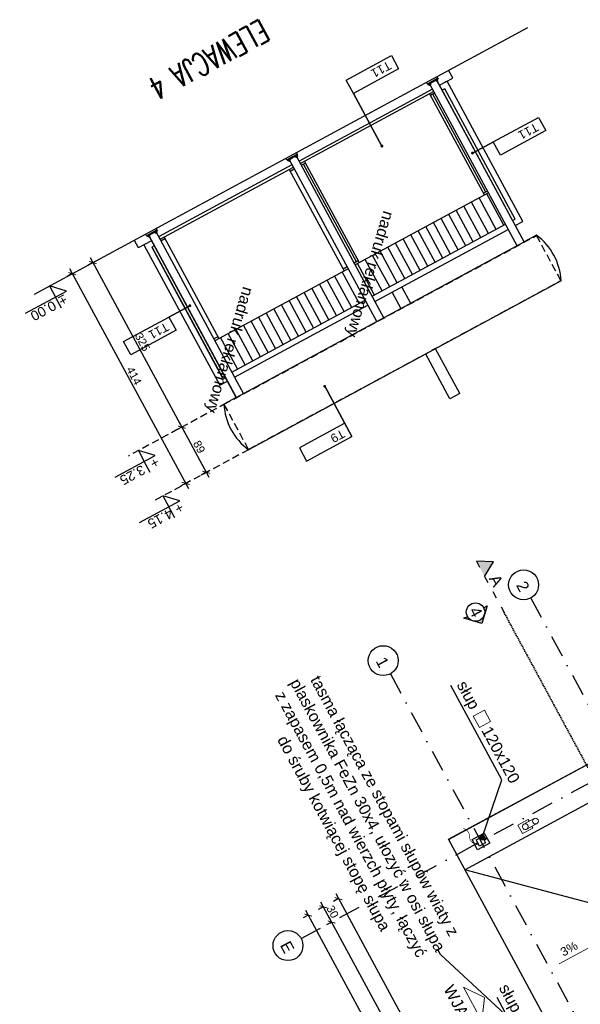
# Model space of a CAD drawing. Header units: millimetres. Extents: x -667476 to -405070, y -32043 to 330643.
# Tile 46 of 55: x -608097 to -598367, y 252524 to 269626. Entities that reach past the tile are written whole.
import ezdxf
from ezdxf.enums import TextEntityAlignment as Align

# ---------------------------------------------------------------- set-up
doc = ezdxf.new("R2010")
doc.units = ezdxf.units.MM
doc.header["$LTSCALE"] = 10
for name, pattern in [('ACAD_ISO03W100', [30, 12, -18]), ('DASHDOT', [25.4, 12.7, -6.35, 0, -6.35]), ('DASHED', [19.05, 12.7, -6.35]), ('DOT2', [3.175, 0, -3.175])]:
    doc.linetypes.add(name, pattern=pattern)
for name, color, linetype in [('01 - grunt', 3, 'Continuous'), ('01 - konstukcja', 7, 'Continuous'), ('02-element ponizej', 250, 'Continuous'), ('02-element powyzej', 250, 'DASHED'), ('02-elementy wyposazenia', 250, 'Continuous'), ('03 - instalacje', 2, 'Continuous'), ('05 - grafika', 251, 'Continuous'), ('05 - osie', 1, 'DASHDOT'), ('05 - przekroj', 3, 'Continuous'), ('05 - tekst', 1, 'Continuous'), ('05 - tekst 01', 1, 'Continuous'), ('05-grafika', 251, 'Continuous'), ('05-osie', 1, 'DASHDOT'), ('05-przekroj', 3, 'Continuous'), ('05-tekst', 1, 'Continuous'), ('05-wymiary', 3, 'Continuous'), ('05-wymiary PB', 3, 'Continuous'), ('06-elewacja cienka', 250, 'Continuous'), ('06-elewacja gruba', 7, 'Continuous'), ('100_rzut', 3, 'Continuous')]:
    doc.layers.add(name, color=color, linetype=linetype)
doc.layers.add('06-elewacje stal', color=7, linetype='Continuous', true_color=0xbdbdbd)
doc.layers.get('100_rzut').off()
doc.styles.add('1-100', font='arial.ttf', dxfattribs={"height": 200})
doc.styles.add('1-50', font='arial.ttf', dxfattribs={"height": 100})
doc.styles.add('50', font='romans.shx', dxfattribs={"width": 0.7})
doc.styles.get("Standard").update_dxf_attribs({"font": 'arial.ttf'})
doc.dimstyles.new('1-100', dxfattribs={"dimtxt": 140, "dimasz": 100, "dimexe": 100, "dimexo": 300, "dimgap": 30, "dimtad": 1, "dimdec": 0, "dimlfac": 0.1, "dimtxsty": 'Standard', "dimblk": 'ARCHTICK', "dimcen": 0.09, "dimdle": 100, "dimclre": 252, "dimadec": 0, "dimazin": 0, "dimtfac": 1, "dimtdec": 0, "dimtmove": 0, "dimatfit": 3, "dimfxl": 1, "dimfxlon": 1, "dimarcsym": 0})
doc.dimstyles.new('1-50', dxfattribs={"dimtxt": 100, "dimasz": 50, "dimexe": 100, "dimexo": 75, "dimgap": 30, "dimtad": 1, "dimdec": 0, "dimlfac": 0.1, "dimtxsty": 'Standard', "dimblk": 'ARCHTICK', "dimcen": 250, "dimdle": 30, "dimclre": 252, "dimadec": 0, "dimazin": 0, "dimtfac": 1, "dimtdec": 0, "dimtmove": 0, "dimatfit": 3, "dimfxl": 50, "dimfxlon": 1, "dimarcsym": 0})

# ---------------------------------------------------------------- blocks, each defined once
blk = doc.blocks.new('_ArchTick')
at = {"color": 0, "linetype": 'ByBlock', "const_width": 0.15}
blk.add_lwpolyline([(-0.5, -0.5), (0.5, 0.5)], dxfattribs=at)
blk = doc.blocks.new('*D847')
at = {"layer": '05-wymiary', "color": 0, "lineweight": -2, "transparency": 16777216}
blk.add_line((-606876, 265495), (-605235, 262460), dxfattribs=at)
at = {"layer": '05-wymiary', "color": 252, "lineweight": -2, "transparency": 16777216}
for p, q in [((-606827, 265408), (-606916, 265360)), ((-605282, 262548), (-605371, 262500))]:
    blk.add_line(p, q, dxfattribs=at)
at = {"layer": 'Defpoints', "color": 0, "transparency": 16777216}
for p in [(-606017, 265846), (-604513, 262964), (-605283, 262548)]:
    blk.add_point(p, dxfattribs=at)
at = {"layer": '05-wymiary', "color": 0, "lineweight": -2, "transparency": 16777216, "xscale": 100, "yscale": 100, "zscale": 100}
for p, rotation in [((-606828, 265407), 118.3889074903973), ((-605283, 262548), 298.3889074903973)]:
    blk.add_blockref('_ArchTick', p, dxfattribs=dict(at, rotation=rotation))
at = {"layer": '05-wymiary', "color": 0, "transparency": 16777216, "insert": (-605966, 264026), "char_height": 140, "attachment_point": 5, "rotation": 298.3889}
blk.add_mtext('325', dxfattribs=at)
blk = doc.blocks.new('*D848')
at = {"layer": '05-wymiary', "color": 252, "lineweight": -2, "transparency": 16777216}
for p, q in [((-605282, 262548), (-605371, 262500)), ((-604859, 261765), (-604948, 261717))]:
    blk.add_line(p, q, dxfattribs=at)
at = {"layer": '05-wymiary', "color": 0, "lineweight": -2, "transparency": 16777216}
blk.add_line((-605330, 262636), (-604812, 261677), dxfattribs=at)
at = {"layer": 'Defpoints', "color": 0, "transparency": 16777216}
for p in [(-604513, 262964), (-604125, 262162), (-604860, 261765)]:
    blk.add_point(p, dxfattribs=at)
at = {"layer": '05-wymiary', "color": 0, "lineweight": -2, "transparency": 16777216, "xscale": 100, "yscale": 100, "zscale": 100}
for p, rotation in [((-605283, 262548), 118.3889074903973), ((-604860, 261765), 298.3889074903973)]:
    blk.add_blockref('_ArchTick', p, dxfattribs=dict(at, rotation=rotation))
at = {"layer": '05-wymiary', "color": 0, "transparency": 16777216, "insert": (-604982, 262205), "char_height": 140, "attachment_point": 5, "rotation": 298.3889}
blk.add_mtext('89', dxfattribs=at)
blk = doc.blocks.new('*D849')
at = {"layer": '05-wymiary', "color": 0, "lineweight": -2, "transparency": 16777216}
blk.add_line((-607232, 265302), (-605169, 261484), dxfattribs=at)
at = {"layer": '05-wymiary', "color": 252, "lineweight": -2, "transparency": 16777216}
for p, q in [((-607184, 265215), (-607273, 265167)), ((-605216, 261573), (-605304, 261525))]:
    blk.add_line(p, q, dxfattribs=at)
at = {"layer": 'Defpoints', "color": 0, "transparency": 16777216}
for p in [(-606237, 265727), (-604125, 262162), (-605216, 261572)]:
    blk.add_point(p, dxfattribs=at)
at = {"layer": '05-wymiary', "color": 0, "lineweight": -2, "transparency": 16777216, "xscale": 100, "yscale": 100, "zscale": 100}
for p, rotation in [((-607185, 265214), 118.3889074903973), ((-605216, 261572), 298.3889074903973)]:
    blk.add_blockref('_ArchTick', p, dxfattribs=dict(at, rotation=rotation))
at = {"layer": '05-wymiary', "color": 0, "transparency": 16777216, "insert": (-606112, 263441), "char_height": 140, "attachment_point": 5, "rotation": 298.3889}
blk.add_mtext('414', dxfattribs=at)
blk = doc.blocks.new('kota1')
at = {"layer": '05-grafika'}
for points in [[(0, 257), (0, 128)], [(345, 128), (-128, 128), (0, 0)], [(0, 0), (0, 128)]]:
    blk.add_lwpolyline(points, dxfattribs=at)
at = {"layer": '05-tekst', "style": '1-50', "flags": 12}
for tag, p in [('PLUS/MIUNUS', (-128, 144)), ('WYSOKOSC', (0, 144))]:
    blk.add_attdef(tag, p, '', height=100, dxfattribs=at)
blk = doc.blocks.new('sciana1')
at = {"layer": '05-grafika'}
blk.add_lwpolyline([(596, 0), (0, 0), (0, -175), (596, -175)], close=True, dxfattribs=at)
at = {"layer": '05-tekst', "style": '1-50', "flags": 12}
blk.add_attdef('NAZWA_PRZEGRODY', (41, -133), '', height=100, dxfattribs=at)
blk = doc.blocks.new('ozn osi')
at = {"layer": '05-grafika'}
blk.add_circle((0, 160.3), 130, dxfattribs=at)
at = {"layer": '05-osie', "style": '1-50', "flags": 12}
blk.add_attdef('NUMER_OSI', (-60, 203.5), '', height=100, rotation=270, dxfattribs=at)
blk = doc.blocks.new('*D879')
at = {"layer": '05-wymiary', "color": 252, "lineweight": -2, "transparency": 16777216}
for p, q in [((-602562, 254359), (-602651, 254311)), ((-599960, 249545), (-600049, 249497))]:
    blk.add_line(p, q, dxfattribs=at)
at = {"layer": '05-wymiary', "color": 0, "lineweight": -2, "transparency": 16777216}
blk.add_line((-602610, 254446), (-599913, 249456), dxfattribs=at)
at = {"layer": 'Defpoints', "color": 0, "transparency": 16777216}
for p in [(-600656, 255389), (-597825, 250698), (-599961, 249544)]:
    blk.add_point(p, dxfattribs=at)
at = {"layer": '05-wymiary', "color": 0, "lineweight": -2, "transparency": 16777216, "xscale": 100, "yscale": 100, "zscale": 100}
for p, rotation in [((-602563, 254358), 118.3889074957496), ((-599961, 249544), 298.3889074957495)]:
    blk.add_blockref('_ArchTick', p, dxfattribs=dict(at, rotation=rotation))
at = {"layer": '05-wymiary', "color": 0, "transparency": 16777216, "insert": (-601173, 251999), "char_height": 140, "attachment_point": 5, "rotation": 298.3889}
blk.add_mtext('547', dxfattribs=at)
blk = doc.blocks.new('*D882')
at = {"layer": '05-wymiary', "color": 252, "lineweight": -2, "transparency": 16777216}
for p, q in [((-602826, 254216), (-602914, 254168)), ((-602683, 253952), (-602772, 253904))]:
    blk.add_line(p, q, dxfattribs=at)
at = {"layer": '05-wymiary', "color": 0, "lineweight": -2, "transparency": 16777216}
blk.add_line((-602874, 254304), (-602636, 253864), dxfattribs=at)
at = {"layer": 'Defpoints', "color": 0, "transparency": 16777216}
for p in [(-600656, 255389), (-600513, 255125), (-602684, 253952)]:
    blk.add_point(p, dxfattribs=at)
at = {"layer": '05-wymiary', "color": 0, "lineweight": -2, "transparency": 16777216, "xscale": 100, "yscale": 100, "zscale": 100}
for p, rotation in [((-602826, 254216), 118.3889074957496), ((-602684, 253952), 298.3889074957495)]:
    blk.add_blockref('_ArchTick', p, dxfattribs=dict(at, rotation=rotation))
at = {"layer": '05-wymiary', "color": 0, "transparency": 16777216, "insert": (-602666, 254132), "char_height": 140, "attachment_point": 5, "rotation": 298.3889}
blk.add_mtext('30', dxfattribs=at)
blk = doc.blocks.new('*D883')
at = {"layer": '05-wymiary', "color": 0, "lineweight": -2, "transparency": 16777216}
blk.add_line((-602731, 254040), (-600307, 249553), dxfattribs=at)
at = {"layer": '05-wymiary', "color": 252, "lineweight": -2, "transparency": 16777216}
for p, q in [((-602683, 253952), (-602772, 253904)), ((-600353, 249642), (-600442, 249594))]:
    blk.add_line(p, q, dxfattribs=at)
at = {"layer": 'Defpoints', "color": 0, "transparency": 16777216}
for p in [(-600513, 255125), (-598183, 250814), (-600354, 249641)]:
    blk.add_point(p, dxfattribs=at)
at = {"layer": '05-wymiary', "color": 0, "lineweight": -2, "transparency": 16777216, "xscale": 100, "yscale": 100, "zscale": 100}
for p, rotation in [((-602684, 253952), 118.3889074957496), ((-600354, 249641), 298.3889074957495)]:
    blk.add_blockref('_ArchTick', p, dxfattribs=dict(at, rotation=rotation))
at = {"layer": '05-wymiary', "color": 0, "transparency": 16777216, "insert": (-601430, 251845), "char_height": 140, "attachment_point": 5, "rotation": 298.3889}
blk.add_mtext('490', dxfattribs=at)
blk = doc.blocks.new('*D888')
at = {"layer": '05-wymiary', "color": 0, "lineweight": -2, "transparency": 16777216}
blk.add_line((-603138, 254161), (-594456, 238097), dxfattribs=at)
at = {"layer": '05-wymiary', "color": 252, "lineweight": -2, "transparency": 16777216}
for p, q in [((-603090, 254074), (-603178, 254026)), ((-594503, 238186), (-594592, 238138))]:
    blk.add_line(p, q, dxfattribs=at)
at = {"layer": 'Defpoints', "color": 0, "transparency": 16777216}
for p in [(-600656, 255389), (-592069, 239501), (-594504, 238185)]:
    blk.add_point(p, dxfattribs=at)
at = {"layer": '05-wymiary', "color": 0, "lineweight": -2, "transparency": 16777216, "xscale": 100, "yscale": 100, "zscale": 100}
for p, rotation in [((-603090, 254073), 118.3889074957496), ((-594504, 238185), 298.3889074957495)]:
    blk.add_blockref('_ArchTick', p, dxfattribs=dict(at, rotation=rotation))
at = {"layer": '05-wymiary', "color": 0, "transparency": 16777216, "insert": (-598708, 246177), "char_height": 140, "attachment_point": 5, "rotation": 298.3889}
blk.add_mtext('1806', dxfattribs=at)
blk = doc.blocks.new('rozeta')
at = {"layer": '05-przekroj'}
h = blk.add_hatch(color=256, dxfattribs=at)
h.paths.add_polyline_path([(-113, -113), (-227, -227), (-160, -227, -0.198912)])
h.paths.add_polyline_path([(0, 0), (-113, -113, -0.414214), (113, -113)])
h.paths.add_polyline_path([(113, -113, -0.198912), (160, -227), (227, -227)])
for points in [[(-160, -227), (-227, -227), (0, 0), (227, -227)], [(227, -227), (160, -227)]]:
    blk.add_lwpolyline(points, dxfattribs=at)
blk.add_circle((0, -227), 160, dxfattribs=at)
blk = doc.blocks.new('myjnia ręczna')
at = {"layer": '01 - konstukcja'}
blk.add_lwpolyline([(485704, -875098), (485824, -875098), (485824, -874978), (485704, -874978)], close=True, dxfattribs=at)
at = {"layer": '02-element ponizej', "color": 251}
for p, q in [((485464, -875518), (485464, -869018)), ((486064, -875518), (486064, -869018)), ((483824, -873778), (485464, -875518)), ((481164, -875518), (486064, -875518))]:
    blk.add_line(p, q, dxfattribs=at)

msp = doc.modelspace()

# ---------------------------------------------------------------- hatches: boundary and pattern name
at = {"layer": '05-przekroj'}
h = msp.add_hatch(color=256, dxfattribs=at)
h.dxf.hatch_style = 1
h.paths.add_polyline_path([(-599870.6, 260211.1), (-600170.5, 260219.5), (-600027.9, 259955.6)])
at = {"layer": '06-elewacje stal'}
h = msp.add_hatch(dxfattribs=at)
h.set_pattern_fill('_USER', color=8, scale=150, angle=90, style=0, pattern_type=0)
h.set_pattern_definition([(298.38891, (-554412.6, 124847.3), (131.9611, 71.31808), [])])
h.paths.add_polyline_path([(-601979.1, 264820.8), (-599665.3, 266071.3), (-599960.7, 266617.8), (-602274.4, 265367.4)])
h.paths.add_polyline_path([(-604415.9, 263503.8), (-602102.2, 264754.3), (-602397.6, 265300.8), (-604711.3, 264050.4)])
h.paths.add_polyline_path([(-604583.1, 263413.5), (-604539.1, 263437.3), (-605761, 265698.2), (-605805, 265674.4)])
h.paths.add_polyline_path([(-604728, 264081.2), (-604657.6, 264119.2), (-605575.2, 265817.1), (-605645.6, 265779.1)])
h.paths.add_polyline_path([(-602484.6, 265293.6), (-602414.2, 265331.6), (-603331.9, 267029.5), (-603402.2, 266991.5)])
h.paths.add_polyline_path([(-602291.1, 265398.2), (-602220.7, 265436.2), (-603138.3, 267134.1), (-603208.7, 267096.1)])
h.paths.add_polyline_path([(-600047.7, 266610.6), (-599977.4, 266648.6), (-600895, 268346.5), (-600965.4, 268308.5)])

# ---------------------------------------------------------------- linework, layer by layer
at = {"layer": '01 - grunt'}
msp.add_line((-607839.5, 264860.5), (-599277.8, 269487.6), dxfattribs=at)
at = {"layer": '02-element ponizej', "color": 251}
msp.add_line((-600655.5, 255389.1), (-594937.2, 258479.6), dxfattribs=at)
msp.add_lwpolyline([(-599937.5, 255322.5), (-600148.6, 255208.4), (-600243.7, 255384.3), (-600032.6, 255498.4), (-599937.5, 255322.5)], close=True, dxfattribs=at)
for centre in [(-600013.2, 255395.2), (-600168, 255311.6)]:
    msp.add_circle(centre, 12, dxfattribs=at)
at = {"layer": '02-element powyzej'}
for p, q in [((-604513, 262964), (-606209.3, 262047.2)), ((-604124.3, 262156.8), (-605783.8, 261259.9))]:
    msp.add_line(p, q, dxfattribs=at)
at = {"layer": '02-elementy wyposazenia', "linetype": 'Continuous', "lineweight": 0}
for p, q in [((-599344, 255654.6), (-599168.1, 255749.7)), ((-599344, 255654.6), (-599168.1, 255749.7)), ((-599296.5, 255566.6), (-599120.5, 255661.7))]:
    msp.add_line(p, q, dxfattribs=at)
msp.add_lwpolyline([(-599256.1, 255702.1), (-599272.7, 255732.9), (-599448.7, 255637.8), (-599367.8, 255488.3), (-599191.9, 255583.4), (-599208.5, 255614.2)], dxfattribs=at)
msp.add_circle((-599144.3, 255705.7), 50, dxfattribs=at)
for start, end in [(118.38891, 298.38891), (118.38891, 298.38891), (298.38891, 118.38891)]:
    msp.add_arc((-599320.3, 255610.6), 50, start, end, dxfattribs=at)
at = {"layer": '03 - instalacje', "linetype": 'DASHED', "ltscale": 2, "const_width": 10}
msp.add_lwpolyline([(-600168, 255311.6, -0.4207553), (-600287.1, 255431.9, 0.349578), (-600400.3, 255578.9, -0.757748)], format="xyb", dxfattribs=at)
at = {"layer": '05 - grafika', "linetype": 'DASHED'}
for p, q in [((-604548.1, 262945), (-599125.4, 265875.7)), ((-598702.3, 265092.8), (-599125.4, 265875.7)), ((-604125, 262162.1), (-598702.3, 265092.8)), ((-604125, 262162.1), (-604548.1, 262945))]:
    msp.add_line(p, q, dxfattribs=at)
at = {"layer": '05 - przekroj', "linetype": 'DOT2'}
msp.add_line((-599690, 259330.4), (-588634.2, 238873.7), dxfattribs=at)
at = {"layer": '05-grafika', "linetype": 'Continuous', "lineweight": 0, "ltscale": 0.2}
msp.add_line((-598734.6, 253227.9), (-598028.3, 253609.6), dxfattribs=at)
at = {"layer": '05-osie', "ltscale": 3}
for p, q in [((-599226.6, 259580.8), (-588170.9, 239124.1)), ((-603211.7, 253666.6), (-592901.7, 259238.6)), ((-601663.5, 258263.8), (-590607.8, 237807.1))]:
    msp.add_line(p, q, dxfattribs=at)
at = {"layer": '05-przekroj', "linetype": 'ACAD_ISO03W100'}
msp.add_lwpolyline([(-600170.5, 260219.5), (-599690, 259330.4)], dxfattribs=at)
at = {"layer": '05-przekroj'}
msp.add_lwpolyline([(-600027.9, 259955.6), (-599870.6, 260211.1), (-600170.5, 260219.5)], dxfattribs=at)
at = {"layer": '05-tekst', "linetype": 'Continuous', "lineweight": 0}
for points in [[(-600029.2, 257631.6), (-599923.4, 257435.8), (-600119.1, 257330), (-600224.9, 257525.8)], [(-600075.5, 252231.1), (-600395, 252822.3), (-600027.1, 252639.2)]]:
    msp.add_lwpolyline(points, close=True, dxfattribs=at)
at = {"layer": '06-elewacja cienka'}
for p, q in [((-600654.2, 268742.3), (-600587.7, 268619.2)), ((-601018.8, 268512.6), (-600842.9, 268607.7)), ((-601018.8, 268512.6), (-601011.2, 268498.5)), ((-601011.2, 268498.5), (-600835.3, 268593.6)), ((-601003.3, 268502.8), (-600966.3, 268522.8)), ((-601002.1, 268500.4), (-601003.3, 268502.8)), ((-601002.1, 268500.4), (-600965.1, 268520.4)), ((-600993.1, 268490.9), (-600999.1, 268502)), ((-600993.1, 268490.9), (-600962, 268507.7)), ((-600992.4, 268505.7), (-600974.8, 268515.2)), ((-600985.3, 268495.1), (-600991.4, 268506.2)), ((-600984.8, 268512.8), (-599461.5, 265694.1)), ((-600969.8, 268503.5), (-600975.8, 268514.6)), ((-600969.8, 268503.5), (-600962, 268507.7)), ((-600968.8, 268504.1), (-600964.2, 268495.7)), ((-600962, 268507.7), (-600968, 268518.9)), ((-600965.1, 268520.4), (-600966.3, 268522.8)), ((-600843.2, 268589.3), (-600880.2, 268569.3)), ((-600878.9, 268567), (-600880.2, 268569.3)), ((-600841.9, 268587), (-600878.9, 268567)), ((-600870, 268557.4), (-600876, 268568.6)), ((-600838.8, 268574.3), (-600870, 268557.4)), ((-600862.2, 268561.7), (-600870, 268557.4)), ((-600851.6, 268581.8), (-600869.2, 268572.2)), ((-600862.2, 268561.7), (-600868.2, 268572.8)), ((-600863.2, 268561.1), (-600858.7, 268552.7)), ((-600861.7, 268579.3), (-599338.3, 265760.7)), ((-600841.1, 268562.2), (-600858.7, 268552.7)), ((-600846.6, 268570.1), (-600852.6, 268581.2)), ((-600845.6, 268570.6), (-600841.1, 268562.2)), ((-600838.8, 268574.3), (-600844.8, 268585.4)), ((-600841.9, 268587), (-600843.2, 268589.3)), ((-600842.9, 268607.7), (-600835.3, 268593.6)), ((-600811.6, 268486.8), (-600591.7, 268605.6)), ((-600591.7, 268605.6), (-600587.7, 268619.2)), ((-600911.6, 268377.3), (-603225.3, 267126.9)), ((-600986.3, 268494.5), (-600981.8, 268486.2)), ((-600982, 268339.3), (-600031.1, 266579.8)), ((-600981.8, 268486.2), (-600964.2, 268495.7)), ((-600895, 268346.5), (-600965.4, 268308.5)), ((-603455.7, 267195.6), (-603279.8, 267290.7)), ((-603455.7, 267195.6), (-603448.1, 267181.5)), ((-603448.1, 267181.5), (-603272.2, 267276.6)), ((-603440.2, 267185.8), (-603403.2, 267205.8)), ((-603439, 267183.4), (-603440.2, 267185.8)), ((-603439, 267183.4), (-603402, 267203.4)), ((-603430, 267173.9), (-603436, 267185)), ((-603430, 267173.9), (-603398.9, 267190.7)), ((-603429.3, 267188.7), (-603411.7, 267198.2)), ((-603422.2, 267178.1), (-603428.2, 267189.2)), ((-603423.2, 267177.5), (-603418.7, 267169.2)), ((-603421.7, 267195.8), (-601898.4, 264377.1)), ((-603418.7, 267169.2), (-603401.1, 267178.7)), ((-603406.6, 267186.5), (-603412.7, 267197.6)), ((-603406.6, 267186.5), (-603398.9, 267190.7)), ((-603405.6, 267187), (-603401.1, 267178.7)), ((-603398.9, 267190.7), (-603404.9, 267201.8)), ((-603402, 267203.4), (-603403.2, 267205.8)), ((-603280.1, 267272.3), (-603317.1, 267252.3)), ((-603315.8, 267250), (-603317.1, 267252.3)), ((-603278.8, 267270), (-603315.8, 267250)), ((-603306.8, 267240.4), (-603312.9, 267251.6)), ((-603275.7, 267257.3), (-603306.8, 267240.4)), ((-603299.1, 267244.6), (-603306.8, 267240.4)), ((-603288.5, 267264.8), (-603306.1, 267255.2)), ((-603299.1, 267244.6), (-603305.1, 267255.8)), ((-603300.1, 267244.1), (-603295.5, 267235.7)), ((-603298.6, 267262.3), (-601775.2, 264443.7)), ((-603277.9, 267245.2), (-603295.5, 267235.7)), ((-603283.5, 267253.1), (-603289.5, 267264.2)), ((-603282.5, 267253.6), (-603277.9, 267245.2)), ((-603275.7, 267257.3), (-603281.7, 267268.4)), ((-603278.8, 267270), (-603280.1, 267272.3)), ((-603279.8, 267290.7), (-603272.2, 267276.6)), ((-603138.3, 267134.1), (-603208.7, 267096.1)), ((-603155, 267164.9), (-602204.1, 265405.4)), ((-603348.5, 267060.3), (-605662.2, 265809.9)), ((-603418.9, 267022.3), (-602468, 265262.8)), ((-603331.9, 267029.5), (-603402.2, 266991.5)), ((-599960.7, 266617.8), (-602274.4, 265367.4)), ((-599977.4, 266648.6), (-600047.7, 266610.6)), ((-605892.6, 265878.6), (-605716.7, 265973.7)), ((-605885, 265864.5), (-605709, 265959.6)), ((-605716.9, 265955.3), (-605753.9, 265935.3)), ((-605752.7, 265933), (-605753.9, 265935.3)), ((-605715.7, 265953), (-605752.7, 265933)), ((-605743.7, 265923.4), (-605749.7, 265934.6)), ((-605712.6, 265940.3), (-605743.7, 265923.4)), ((-605725.4, 265947.7), (-605743, 265938.2)), ((-605735.9, 265927.6), (-605742, 265938.8)), ((-605735.4, 265945.3), (-604212.1, 263126.6)), ((-605720.4, 265936.1), (-605726.4, 265947.2)), ((-605719.4, 265936.6), (-605714.8, 265928.2)), ((-605712.6, 265940.3), (-605718.6, 265951.4)), ((-605715.7, 265953), (-605716.9, 265955.3)), ((-605716.7, 265973.7), (-605709, 265959.6)), ((-606108.6, 265794.5), (-606042, 265671.4)), ((-605808.6, 265786.2), (-606028.5, 265667.3)), ((-605892.6, 265878.6), (-605885, 265864.5)), ((-605877.1, 265868.8), (-605840.1, 265888.8)), ((-605875.8, 265866.4), (-605877.1, 265868.8)), ((-605875.8, 265866.4), (-605838.8, 265886.4)), ((-605866.9, 265856.9), (-605872.9, 265868)), ((-605866.9, 265856.9), (-605835.7, 265873.7)), ((-605866.1, 265871.7), (-605848.5, 265881.2)), ((-605859.1, 265861.1), (-605865.1, 265872.2)), ((-605860.1, 265860.5), (-605855.6, 265852.2)), ((-605858.6, 265878.8), (-604335.3, 263060.1)), ((-605855.6, 265852.2), (-605838, 265861.7)), ((-605843.5, 265869.5), (-605849.6, 265880.6)), ((-605843.5, 265869.5), (-605835.7, 265873.7)), ((-605842.5, 265870), (-605838, 265861.7)), ((-605835.7, 265873.7), (-605841.8, 265884.8)), ((-605838.8, 265886.4), (-605840.1, 265888.8)), ((-605735.9, 265927.6), (-605743.7, 265923.4)), ((-605736.9, 265927.1), (-605732.4, 265918.7)), ((-605714.8, 265928.2), (-605732.4, 265918.7)), ((-605575.2, 265817.1), (-605645.6, 265779.1)), ((-605591.8, 265847.9), (-604640.9, 264088.4)), ((-606028.5, 265667.3), (-606042, 265671.4)), ((-602220.7, 265436.2), (-602291.1, 265398.2)), ((-602397.6, 265300.8), (-604711.3, 264050.4)), ((-602414.2, 265331.6), (-602484.6, 265293.6)), ((-601305.6, 264697.4), (-601461.9, 264986.7)), ((-601474.5, 264606.2), (-601630.8, 264895.4)), ((-604657.6, 264119.2), (-604728, 264081.2)), ((-600459.7, 263132.3), (-600880.1, 263910.1)), ((-600628.7, 263041), (-601049, 263818.8)), ((-600459.7, 263132.3), (-600628.7, 263041))]:
    msp.add_line(p, q, dxfattribs=at)
for points in [[(-599494.6, 266049.9), (-599362.7, 266121.2), (-600679.7, 268558.1), (-600715.8, 268538.5)], [(-600934.8, 268420.2), (-603248.5, 267169.7)], [(-599542.2, 266137.8), (-599498.2, 266161.6), (-600720.1, 268422.6), (-600764.1, 268398.8)], [(-603371.7, 267103.2), (-605685.4, 265852.7)], [(-601979.1, 264820.8), (-599665.3, 266071.3)], [(-601931.5, 264732.9), (-599617.8, 265983.3)], [(-605808.6, 265786.2), (-605940.5, 265714.9), (-604623.5, 263278), (-604491.6, 263349.3)], [(-604337.6, 263064.5), (-599340.7, 265765.1)], [(-605761, 265698.2), (-605805, 265674.4), (-604583.1, 263413.5), (-604539.1, 263437.3)], [(-604415.9, 263503.8), (-602102.2, 264754.3)], [(-604368.4, 263415.9), (-602054.7, 264666.3)]]:
    msp.add_lwpolyline(points, dxfattribs=at)
for centre, radius, start, end in [((-601002.2, 268553.5), 44.1, 205.83461, 247.8131), ((-600986, 268514.9), 17.7, 268.38891, 328.38891), ((-600968.4, 268510.3), 5.31, 242.01534, 354.76248), ((-600868.6, 268564.2), 5.31, 242.01534, 354.76248), ((-600862.8, 268581.4), 17.7, 268.38891, 328.38891), ((-600861.7, 268579.3), 26.8, 276.46709, 320.31072), ((-600845.2, 268576.8), 5.31, 242.01534, 354.76248), ((-600991.8, 268497.7), 5.31, 242.01534, 354.76248), ((-600984.8, 268512.8), 26.8, 276.46709, 320.31072), ((-603323.1, 267299.1), 44.1, 348.96472, 30.9432), ((-603439.1, 267236.5), 44.1, 205.83461, 247.8131), ((-603428.6, 267180.7), 5.31, 242.01534, 354.76248), ((-603422.8, 267197.9), 17.7, 268.38891, 328.38891), ((-603421.7, 267195.8), 26.8, 276.46709, 320.31072), ((-603405.3, 267193.3), 5.31, 242.01534, 354.76248), ((-603305.5, 267247.2), 5.31, 242.01534, 354.76248), ((-603299.7, 267264.4), 17.7, 268.38891, 328.38891), ((-603298.6, 267262.3), 26.8, 276.46709, 320.31072), ((-603282.1, 267259.8), 5.31, 242.01534, 354.76248), ((-605736.6, 265947.4), 17.7, 268.38891, 328.38891), ((-605760, 265982.1), 44.1, 348.96472, 30.9432), ((-605719, 265942.8), 5.31, 242.01534, 354.76248), ((-605865.5, 265863.6), 5.31, 242.01534, 354.76248), ((-605859.7, 265880.9), 17.7, 268.38891, 328.38891), ((-605858.6, 265878.8), 26.8, 276.46709, 320.31072), ((-605842.2, 265876.3), 5.31, 242.01534, 354.76248), ((-605742.4, 265930.2), 5.31, 242.01534, 354.76248), ((-605735.4, 265945.3), 26.8, 276.46709, 320.31072)]:
    msp.add_arc(centre, radius, start, end, dxfattribs=at)
for p in [(-600997.8, 268502.8), (-600997.8, 268502.8), (-600997.8, 268502.8), (-600997.8, 268502.8), (-600992.4, 268505.7), (-600992.4, 268505.7), (-600974.8, 268515.2), (-600974.8, 268515.2), (-600969.4, 268518.1), (-600969.4, 268518.1), (-600969.4, 268518.1), (-600969.4, 268518.1), (-600874.6, 268569.3), (-600874.6, 268569.3), (-600874.6, 268569.3), (-600874.6, 268569.3), (-600869.2, 268572.2), (-600869.2, 268572.2), (-600851.6, 268581.8), (-600851.6, 268581.8), (-600846.2, 268584.7), (-600846.2, 268584.7), (-600846.2, 268584.7), (-600846.2, 268584.7), (-603434.6, 267185.8), (-603434.6, 267185.8), (-603434.6, 267185.8), (-603434.6, 267185.8), (-603429.3, 267188.7), (-603429.3, 267188.7), (-603411.7, 267198.2), (-603411.7, 267198.2), (-603406.3, 267201.1), (-603406.3, 267201.1), (-603406.3, 267201.1), (-603406.3, 267201.1), (-603311.5, 267252.3), (-603311.5, 267252.3), (-603311.5, 267252.3), (-603311.5, 267252.3), (-603306.1, 267255.2), (-603306.1, 267255.2), (-603288.5, 267264.8), (-603288.5, 267264.8), (-603283.1, 267267.7), (-603283.1, 267267.7), (-603283.1, 267267.7), (-603283.1, 267267.7), (-605748.4, 265935.3), (-605748.4, 265935.3), (-605748.4, 265935.3), (-605748.4, 265935.3), (-605743, 265938.2), (-605743, 265938.2), (-605725.4, 265947.7), (-605725.4, 265947.7), (-605720, 265950.7), (-605720, 265950.7), (-605720, 265950.7), (-605720, 265950.7), (-605871.5, 265868.8), (-605871.5, 265868.8), (-605871.5, 265868.8), (-605871.5, 265868.8), (-605866.1, 265871.7), (-605866.1, 265871.7), (-605848.5, 265881.2), (-605848.5, 265881.2), (-605843.1, 265884.1), (-605843.1, 265884.1), (-605843.1, 265884.1), (-605843.1, 265884.1)]:
    msp.add_point(p, dxfattribs=at)
at = {"layer": '06-elewacja gruba'}
for points in [[(-599340.7, 265765.1), (-600861.7, 268579.3), (-600835.3, 268593.6), (-600842.9, 268607.7)], [(-604337.6, 263064.5), (-605858.6, 265878.8), (-605885, 265864.5), (-605892.6, 265878.6)], [(-599126.1, 265881), (-599340.7, 265765.1)], [(-598698.2, 265089.3), (-604124.3, 262156.8)], [(-604337.6, 263064.5), (-604552.2, 262948.5)]]:
    msp.add_lwpolyline(points, dxfattribs=at)
for centre, radius, start, end in [((-600886.2, 268616.1), 44.1, 348.96472, 30.9432), ((-605875.9, 265919.5), 44.1, 205.83461, 247.8131), ((-599749.8, 265032.5), 1053.1, 3.09142, 53.6864), ((-603500.6, 263005.3), 1053.1, 183.09142, 233.6864)]:
    msp.add_arc(centre, radius, start, end, dxfattribs=at)

# ---------------------------------------------------------------- block references
at = {"layer": '05 - osie'}
ref = msp.add_blockref('ozn osi', (-599632.3, 259657.1), dxfattribs=dict(at, xscale=2, yscale=2, zscale=2, rotation=298.3889074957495))
ref.add_attrib('NUMER_OSI', '2', dxfattribs={"height": 200, "rotation": 298.38891, "style": '1-50'}).set_placement((-599450.2, 259735.5), align=Align.CENTER)
ref = msp.add_blockref('ozn osi', (-602069.2, 258340.1), dxfattribs=dict(at, xscale=2, yscale=2, zscale=2, rotation=298.3889074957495))
ref.add_attrib('NUMER_OSI', '1', dxfattribs={"height": 200, "rotation": 298.38891, "style": '1-50'}).set_placement((-601887, 258418.5), align=Align.CENTER)
ref = msp.add_blockref('ozn osi', (-603722.5, 253390.6), dxfattribs=dict(at, xscale=2, yscale=2, zscale=2, rotation=298.3889074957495))
ref.add_attrib('NUMER_OSI', 'E', dxfattribs={"height": 200, "rotation": 298.38891, "style": '1-50'}).set_placement((-603540.3, 253469.1), align=Align.CENTER)
at = {"layer": '05-tekst'}
ref = msp.add_blockref('sciana1', (-601644.3, 269002.1), dxfattribs=dict(at, xscale=-1.5, yscale=1.5, zscale=1.5, rotation=28.38890749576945))
ref.add_attrib('NAZWA_PRZEGRODY', 'T11', (-601699.6, 268913), dxfattribs={"height": 150, "rotation": 208.38891, "style": '1-100'})
ref = msp.add_blockref('sciana1', (-599089.8, 267929), dxfattribs=dict(at, xscale=-1.5, yscale=1.5, zscale=1.5, rotation=28.38890749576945))
ref.add_attrib('NAZWA_PRZEGRODY', 'T11', (-599145.1, 267839.8), dxfattribs={"height": 150, "rotation": 208.38891, "style": '1-100'})
ref = msp.add_blockref('sciana1', (-605506.5, 264461.1), dxfattribs=dict(at, xscale=-1.5, yscale=1.5, zscale=1.5, rotation=28.38890749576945))
ref.add_attrib('NAZWA_PRZEGRODY', 'T11', (-605561.8, 264371.9), dxfattribs={"height": 150, "rotation": 208.38891, "style": '1-100'})
ref = msp.add_blockref('sciana1', (-602330.8, 262384.2), dxfattribs=dict(at, xscale=1.5, yscale=1.5, zscale=1.5, rotation=208.3889074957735))
ref.add_attrib('NAZWA_PRZEGRODY', 'T9', (-602506, 262517), dxfattribs={"height": 150, "rotation": 208.38891, "style": '1-100'})
at = {"layer": '05-wymiary'}
ref = msp.add_blockref('kota1', (-607581.2, 265000.1), dxfattribs=dict(at, xscale=1.7, yscale=1.7, zscale=1.7, rotation=208.3889074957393))
ref.add_attrib('PLUS/MIUNUS', ' %%p', (-607272.8, 264888.8), dxfattribs={"layer": '05 - tekst 01', "height": 170, "rotation": 208.38891, "style": '1-50'})
ref.add_attrib('WYSOKOSC', ' 0.00', (-607465, 264785), dxfattribs={"layer": '05 - tekst 01', "height": 170, "rotation": 208.38891, "style": '1-50'})
at = {"layer": '05-wymiary PB'}
ref = msp.add_blockref('kota1', (-606036, 262140.9), dxfattribs=dict(at, xscale=1.677050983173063, yscale=1.677050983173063, zscale=1.677050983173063, rotation=208.3889074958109))
ref.add_attrib('PLUS/MIUNUS', '+', (-605731.8, 262031.1), dxfattribs={"layer": '05-tekst', "height": 167.7, "rotation": 208.38891, "style": '1-50'})
ref.add_attrib('WYSOKOSC', ' 3.25', (-605921.4, 261928.8), dxfattribs={"layer": '05-tekst', "height": 167.71, "rotation": 208.38891, "style": '1-50'})
ref = msp.add_blockref('kota1', (-605610.5, 261353.5), dxfattribs=dict(at, xscale=1.677050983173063, yscale=1.677050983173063, zscale=1.677050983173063, rotation=208.3889074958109))
ref.add_attrib('PLUS/MIUNUS', '+', (-605306.2, 261243.8), dxfattribs={"layer": '05-tekst', "height": 167.7, "rotation": 208.38891, "style": '1-50'})
ref.add_attrib('WYSOKOSC', '4.15', (-605495.8, 261141.4), dxfattribs={"layer": '05-tekst', "height": 167.71, "rotation": 208.38891, "style": '1-50'})
at = {"layer": '05-wymiary PB', "rotation": 208.3889074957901}
msp.add_blockref('rozeta', (-600077.7, 259136.8), dxfattribs=at)
at = {"layer": '100_rzut', "xscale": -1, "rotation": 298.3889074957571}
msp.add_blockref('myjnia ręczna', (400673.9, 244047.6), dxfattribs=at)

# ---------------------------------------------------------------- texts
at = {"layer": '05 - tekst', "linetype": 'Continuous', "lineweight": 0, "char_height": 200, "width": 5479.842, "attachment_point": 5, "style": '1-100'}
for s, insert, rotation in [('nadruk reklamowy', (-602039.1, 265213.3), 253.38891), ('nadruk reklamowy', (-604476, 263896.3), 253.38891), ('tasma łącząca ze stopami słupów wiaty z plaskownika FeZn 30x4, ułozyć w osi słupa z zapasem 0,5m nad wierzch płyty, łączyć do śruby kotwiącej stopę słupa', (-602227.6, 255718.4), 298.38891)]:
    msp.add_mtext(s, dxfattribs=dict(at, insert=insert, rotation=rotation))
at = {"layer": '05 - tekst', "linetype": 'Continuous', "lineweight": 0, "attachment_point": 5, "style": '1-100'}
for s, insert, char_height, rotation in [('\\A1;3%', (-598562.1, 253488.6), 150, 28.44432), ('\\A1;WJAZD', (-600431.8, 252415.4), 200, 298.44432)]:
    msp.add_mtext(s, dxfattribs=dict(at, insert=insert, char_height=char_height, rotation=rotation))
at = {"layer": '05 - tekst 01', "insert": (-600128.1, 259455.5), "char_height": 200, "width": 656.167, "attachment_point": 1, "rotation": 298.38891, "style": '1-100'}
msp.add_mtext('4', dxfattribs=at)
at = {"layer": '05-tekst', "style": '50', "width": 0.7}
msp.add_text('ELEWACJA 4', height=400, rotation=208.38891, dxfattribs=at).set_placement((-603915.5, 269643.9))
at = {"layer": '05-tekst', "insert": (-599694.2, 259849.7), "char_height": 200, "width": 656.167, "attachment_point": 3, "rotation": 298.38891, "style": '1-100'}
msp.add_mtext('A', dxfattribs=at)
at = {"layer": '05-tekst', "linetype": 'Continuous', "lineweight": 0, "char_height": 200, "attachment_point": 5, "rotation": 298.38891, "style": '1-100'}
for insert in [(-599987.5, 257239.6), (-599254.7, 251975.7)]:
    msp.add_mtext('\\A1;słup     120x120', dxfattribs=dict(at, insert=insert))

# ---------------------------------------------------------------- dimensions: what is measured, and where the dimension line sits
at = {"layer": '05-wymiary'}
for base, p1, p2, picture, middle in [((-605282.8, 262548), (-606016.8, 265845.5), (-604513, 262964), '*D847', (-605966.1, 264025.8)), ((-605216.4, 261572.2), (-606236.8, 265726.7), (-604125, 262162.1), '*D849', (-606112.3, 263441)), ((-604859.6, 261765), (-604513, 262964), (-604125, 262162.1), '*D848', (-604981.9, 262204.8)), ((-594503.7, 238185.1), (-600655.5, 255389.1), (-592068.8, 239501), '*D888', (-598707.8, 246177.4)), ((-602683.8, 253951.9), (-600655.5, 255389.1), (-600512.9, 255125.2), '*D882', (-602665.8, 254132.1)), ((-599960.6, 249544.1), (-600655.5, 255389.1), (-597824.9, 250698.3), '*D879', (-601172.6, 251999.4))]:
    dim = msp.add_linear_dim(base=base, p1=p1, p2=p2, angle=298.38891, dimstyle='1-100', dxfattribs=at)
    dim.commit()
    dim.dimension.update_dxf_attribs({"geometry": picture, "text_midpoint": middle})
dim = msp.add_linear_dim(base=(-600354.1, 249641.2), p1=(-600512.9, 255125.2), p2=(-598183.2, 250814.5), angle=298.38891, dimstyle='1-100', override={"dimtmove": 1}, dxfattribs=at)
dim.commit()
dim.dimension.update_dxf_attribs({"geometry": '*D883', "text_midpoint": (-601429.7, 251844.8)})

# ---------------------------------------------------------------- leaders
at = {"layer": '05 - grafika', "annotation_type": 0, "has_hookline": 1, "hookline_direction": 1, "text_width": 5311.9, "horizontal_direction": (0.475454, -0.879741, 0)}
msp.add_leader([(-598103.2, 250900.9), (-600792.1, 253387.4), (-600839.7, 253475.4)], dimstyle='1-100', override={"dimgap": 100, "dimtad": 0, "dimldrblk": 'Dot'}, dxfattribs=at)
at = {"layer": '05 - grafika', "annotation_type": 0, "has_hookline": 1, "hookline_direction": 1, "horizontal_direction": (-0.475454, 0.879741, 0)}
for points in [[(-600067.6, 255422), (-599726.5, 256425.3), (-600611.9, 258063.8)], [(-597830.9, 251061), (-598924.7, 251002.1), (-599810.2, 252640.5)]]:
    msp.add_leader(points, dimstyle='1-100', override={"dimgap": 100, "dimtad": 0, "dimldrblk": 'Dot'}, dxfattribs=at)
at = {"layer": '05-grafika'}
for points in [[(-601810, 267429.9), (-602305, 268345.9), (-601810, 267429.9)], [(-600237.8, 267308.5), (-599875.7, 267504.2), (-600237.8, 267308.5)], [(-605144.3, 264656.8), (-605506.5, 264461.1), (-605144.3, 264656.8)], [(-602802.8, 263257.6), (-602330.8, 262384.2), (-602802.8, 263257.6)]]:
    msp.add_leader(points, dimstyle='1-50', override={"dimtad": 0, "dimldrblk": 'Dot'}, dxfattribs=at)

doc.saveas('drawing.dxf')
